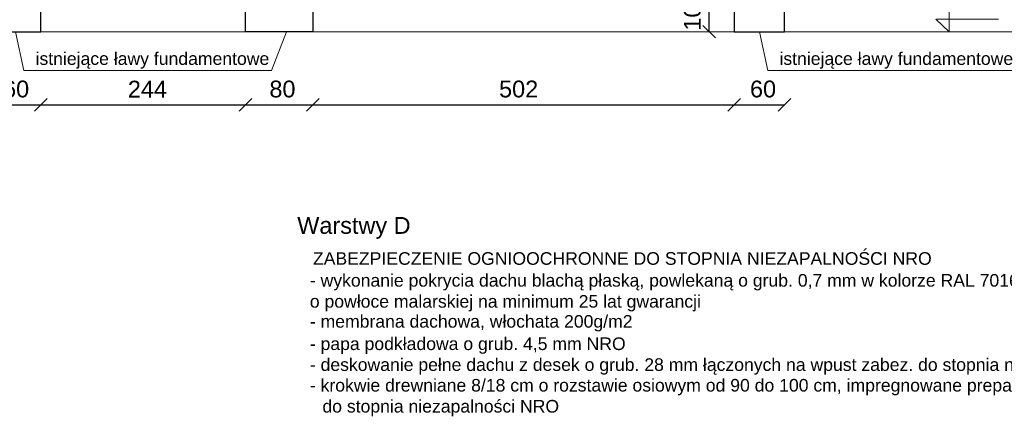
# Model space of a CAD drawing. Header units: millimetres. Extents: x 6197 to 108098, y 4257 to 29730.
# Tile 74 of 148: x 33862 to 35035, y 10516 to 10993. Entities that reach past the tile are written whole.
import ezdxf

# ---------------------------------------------------------------- set-up
doc = ezdxf.new("R2010")
doc.units = ezdxf.units.MM
doc.layers.add('&_opisy_100', color=51, linetype='Continuous', lineweight=20)
doc.styles.get("Standard").update_dxf_attribs({"font": 'arial.ttf'})
doc.dimstyles.new('ISO-25', dxfattribs={"dimtxt": 2.5, "dimasz": 2.5, "dimexe": 1.25, "dimexo": 0.625, "dimtad": 1, "dimtxsty": 'Standard', "dimcen": 2.5, "dimadec": 0, "dimazin": 0, "dimtfac": 1, "dimtmove": 0, "dimatfit": 3, "dimfxl": 1, "dimarcsym": 0})

# ---------------------------------------------------------------- blocks, each defined once
blk = doc.blocks.new('_Oblique')
at = {"color": 0, "linetype": 'ByBlock', "lineweight": -2}
blk.add_line((-0.5, -0.5), (0.5, 0.5), dxfattribs=at)
blk = doc.blocks.new('*D1156')
at = {"color": 0, "lineweight": -2, "transparency": 16777216}
blk.add_line((35320.8, 10978.3), (35320.8, 11018.3), dxfattribs=at)
at = {"layer": 'Defpoints', "color": 0, "transparency": 16777216}
for p in [(34713.4, 11018.3), (35320.8, 11018.3), (34763.4, 10978.3)]:
    blk.add_point(p, dxfattribs=at)
at = {"color": 0, "lineweight": -2, "transparency": 16777216, "xscale": 15, "yscale": 15, "zscale": 15}
for p, rotation in [((35320.8, 11018.3), 90), ((35320.8, 10978.3), 270)]:
    blk.add_blockref('_Oblique', p, dxfattribs=dict(at, rotation=rotation))
at = {"color": 0, "lineweight": 20, "transparency": 16777216, "insert": (35300.8, 11005.3), "char_height": 20, "attachment_point": 5, "rotation": 90}
blk.add_mtext('40', dxfattribs=at)
blk = doc.blocks.new('*D1177')
at = {"color": 0, "lineweight": -2, "transparency": 16777216}
blk.add_line((34683.6, 10978.3), (34683.6, 11078.3), dxfattribs=at)
at = {"layer": 'Defpoints', "color": 0, "transparency": 16777216}
for p in [(34683.6, 11078.3), (34723.4, 11078.3), (34610.3, 10978.3)]:
    blk.add_point(p, dxfattribs=at)
at = {"color": 0, "lineweight": -2, "transparency": 16777216, "xscale": 15, "yscale": 15, "zscale": 15}
for p, rotation in [((34683.6, 11078.3), 90), ((34683.6, 10978.3), 270)]:
    blk.add_blockref('_Oblique', p, dxfattribs=dict(at, rotation=rotation))
at = {"color": 0, "lineweight": 20, "transparency": 16777216, "insert": (34663.6, 11002.8), "char_height": 20, "attachment_point": 5, "rotation": 90}
blk.add_mtext('100', dxfattribs=at)
blk = doc.blocks.new('*D1184')
at = {"color": 0, "lineweight": -2, "transparency": 16777216}
blk.add_line((33827.4, 10891.2), (33887.4, 10891.2), dxfattribs=at)
at = {"layer": 'Defpoints', "color": 0, "transparency": 16777216}
for p in [(33827.4, 10978.3), (33887.4, 10978.3), (33887.4, 10891.2)]:
    blk.add_point(p, dxfattribs=at)
at = {"color": 0, "lineweight": -2, "transparency": 16777216, "xscale": 15, "yscale": 15, "zscale": 15, "rotation": 180}
blk.add_blockref('_Oblique', (33827.4, 10891.2), dxfattribs=at)
at = {"color": 0, "lineweight": -2, "transparency": 16777216, "xscale": 15, "yscale": 15, "zscale": 15}
blk.add_blockref('_Oblique', (33887.4, 10891.2), dxfattribs=at)
at = {"color": 0, "lineweight": 20, "transparency": 16777216, "insert": (33858.1, 10909.9), "char_height": 20, "attachment_point": 5}
blk.add_mtext('60', dxfattribs=at)
blk = doc.blocks.new('*D1185')
at = {"color": 0, "lineweight": -2, "transparency": 16777216}
blk.add_line((33887.4, 10891.2), (34131.4, 10891.2), dxfattribs=at)
at = {"layer": 'Defpoints', "color": 0, "transparency": 16777216}
for p in [(33887.4, 10978.3), (34131.4, 10978.3), (34131.4, 10891.2)]:
    blk.add_point(p, dxfattribs=at)
at = {"color": 0, "lineweight": -2, "transparency": 16777216, "xscale": 15, "yscale": 15, "zscale": 15, "rotation": 180}
blk.add_blockref('_Oblique', (33887.4, 10891.2), dxfattribs=at)
at = {"color": 0, "lineweight": -2, "transparency": 16777216, "xscale": 15, "yscale": 15, "zscale": 15}
blk.add_blockref('_Oblique', (34131.4, 10891.2), dxfattribs=at)
at = {"color": 0, "lineweight": 20, "transparency": 16777216, "insert": (34014.5, 10909.9), "char_height": 20, "attachment_point": 5}
blk.add_mtext('244', dxfattribs=at)
blk = doc.blocks.new('*D1186')
at = {"color": 0, "lineweight": -2, "transparency": 16777216}
blk.add_line((34131.4, 10891.2), (34211.4, 10891.2), dxfattribs=at)
at = {"layer": 'Defpoints', "color": 0, "transparency": 16777216}
for p in [(34131.4, 10978.3), (34211.4, 10978.3), (34211.4, 10891.2)]:
    blk.add_point(p, dxfattribs=at)
at = {"color": 0, "lineweight": -2, "transparency": 16777216, "xscale": 15, "yscale": 15, "zscale": 15, "rotation": 180}
blk.add_blockref('_Oblique', (34131.4, 10891.2), dxfattribs=at)
at = {"color": 0, "lineweight": -2, "transparency": 16777216, "xscale": 15, "yscale": 15, "zscale": 15}
blk.add_blockref('_Oblique', (34211.4, 10891.2), dxfattribs=at)
at = {"color": 0, "lineweight": 20, "transparency": 16777216, "insert": (34175.3, 10909.9), "char_height": 20, "attachment_point": 5}
blk.add_mtext('80', dxfattribs=at)
blk = doc.blocks.new('*D1187')
at = {"color": 0, "lineweight": -2, "transparency": 16777216}
blk.add_line((34211.4, 10891.2), (34713.4, 10891.2), dxfattribs=at)
at = {"layer": 'Defpoints', "color": 0, "transparency": 16777216}
for p in [(34211.4, 10978.3), (34713.4, 10978.3), (34713.4, 10891.2)]:
    blk.add_point(p, dxfattribs=at)
at = {"color": 0, "lineweight": -2, "transparency": 16777216, "xscale": 15, "yscale": 15, "zscale": 15, "rotation": 180}
blk.add_blockref('_Oblique', (34211.4, 10891.2), dxfattribs=at)
at = {"color": 0, "lineweight": -2, "transparency": 16777216, "xscale": 15, "yscale": 15, "zscale": 15}
blk.add_blockref('_Oblique', (34713.4, 10891.2), dxfattribs=at)
at = {"color": 0, "lineweight": 20, "transparency": 16777216, "insert": (34456.6, 10909.9), "char_height": 20, "attachment_point": 5}
blk.add_mtext('502', dxfattribs=at)
blk = doc.blocks.new('*D1188')
at = {"color": 0, "lineweight": -2, "transparency": 16777216}
blk.add_line((34713.4, 10891.2), (34773.4, 10891.2), dxfattribs=at)
at = {"layer": 'Defpoints', "color": 0, "transparency": 16777216}
for p in [(34713.4, 10978.3), (34773.4, 10978.3), (34773.4, 10891.2)]:
    blk.add_point(p, dxfattribs=at)
at = {"color": 0, "lineweight": -2, "transparency": 16777216, "xscale": 15, "yscale": 15, "zscale": 15, "rotation": 180}
blk.add_blockref('_Oblique', (34713.4, 10891.2), dxfattribs=at)
at = {"color": 0, "lineweight": -2, "transparency": 16777216, "xscale": 15, "yscale": 15, "zscale": 15}
blk.add_blockref('_Oblique', (34773.4, 10891.2), dxfattribs=at)
at = {"color": 0, "lineweight": 20, "transparency": 16777216, "insert": (34747.7, 10909.9), "char_height": 20, "attachment_point": 5}
blk.add_mtext('60', dxfattribs=at)
blk = doc.blocks.new('*D1189')
at = {"color": 0, "lineweight": -2, "transparency": 16777216}
blk.add_line((35370.8, 10978.3), (35370.8, 11068.3), dxfattribs=at)
at = {"layer": 'Defpoints', "color": 0, "transparency": 16777216}
for p in [(35143.9, 11068.3), (35370.8, 11068.3), (34813.4, 10978.3)]:
    blk.add_point(p, dxfattribs=at)
at = {"color": 0, "lineweight": -2, "transparency": 16777216, "xscale": 15, "yscale": 15, "zscale": 15}
for p, rotation in [((35370.8, 11068.3), 90), ((35370.8, 10978.3), 270)]:
    blk.add_blockref('_Oblique', p, dxfattribs=dict(at, rotation=rotation))
at = {"color": 0, "lineweight": 20, "transparency": 16777216, "insert": (35350.8, 11030.2), "char_height": 20, "attachment_point": 5, "rotation": 90}
blk.add_mtext('90', dxfattribs=at)

msp = doc.modelspace()

# ---------------------------------------------------------------- linework, layer by layer
at = {"layer": '&_opisy_100', "color": 0}
msp.add_lwpolyline([(34969.405, 11027.279), (34969.405, 10978.282), (34953.341, 10993.316), (35028.212, 10993.316)], dxfattribs=at)
at = {"lineweight": 30}
for p, q in [((33887.404, 10978.282), (33887.404, 11018.282)), ((34131.404, 10978.282), (34131.404, 11018.282)), ((34211.404, 11018.282), (34211.404, 10978.282)), ((34713.404, 11018.282), (34713.404, 10978.282)), ((34773.404, 10978.282), (34773.404, 11018.282)), ((33827.404, 10978.282), (33887.404, 10978.282)), ((34211.404, 10978.282), (34131.404, 10978.282)), ((34713.404, 10978.282), (34773.404, 10978.282))]:
    msp.add_line(p, q, dxfattribs=at)
at = {"lineweight": 0}
for p, q in [((33293.404, 10978.282), (35066.579, 10978.282)), ((33837.404, 10978.282), (33877.404, 10978.282)), ((33867.271, 10931.995), (33857.404, 10978.282)), ((34137.404, 10978.282), (34205.404, 10978.282)), ((34162.412, 10931.995), (34179.991, 10978.282)), ((34723.404, 10978.282), (34763.404, 10978.282)), ((34753.271, 10931.995), (34743.404, 10978.282)), ((33867.271, 10931.995), (34162.412, 10931.995)), ((34753.271, 10931.995), (35048.412, 10931.995))]:
    msp.add_line(p, q, dxfattribs=at)

# ---------------------------------------------------------------- texts
for s, width, insert, char_height, attachment_point in [('\\A1;istniejące ławy fundamentowe', 305.42201, (33881.256, 10953.728), 15, 1), ('\\A1;istniejące ławy fundamentowe', 305.42201, (34767.256, 10953.728), 15, 1), ('Warstwy D', 260.40913, (34192.922, 10731.61), 20, 7), ('\\A1;\\pi-45,l60,t60;ZABEZPIECZENIE OGNIOOCHRONNE DO STOPNIA NIEZAPALNOŚCI NRO', 1651.13208, (34196.667, 10700.583), 15, 7), ('\\A1;\\pi-45,l60,t60;- płytki ceramiczne o stopniu antypoślizgowości R10 imitujące drewno o klasie ścieralności 5 na klej żelowy', 1651.13208, (32593.099, 10699.35), 15, 7), ('\\A1;\\pi-15,l30,t60;- wykonanie pokrycia dachu blachą płaską, powlekaną o grub. 0,7 mm w kolorze RAL 7016 łączona na rąbek wzdłużny ^Jo powłoce malarskiej na minimum 25 lat gwarancji', 1651.13208, (34192.922, 10645.252), 15, 7), ('\\A1;\\pi-45,l60,t60;- membrana dachowa, włochata 200g/m2', 1651.13208, (34192.922, 10621.438), 15, 7), ('\\A1;\\pi-45,l60,t60,270;- papa podkładowa o grub. 4,5 mm NRO', 1651.13208, (34192.922, 10594.793), 15, 7), ('\\A1;\\pi-45,l60,t60;- deskowanie pełne dachu z desek o grub. 28 mm łączonych na wpust zabez. do stopnia niezapalności NRO', 1651.13208, (34192.922, 10569.926), 15, 7), ('\\A1;\\pi-15,l30,t60;- krokwie drewniane 8/18 cm o rozstawie osiowym od 90 do 100 cm, impregnowane preparatem solnym, do stopnia niezapalności NRO', 1002.34284, (34192.922, 10520.381), 15, 7)]:
    msp.add_mtext_dynamic_manual_height_columns(s, width=width, gutter_width=12.5, heights=[0], dxfattribs=dict(insert=insert, char_height=char_height, attachment_point=attachment_point))

# ---------------------------------------------------------------- dimensions: what is measured, and where the dimension line sits
at = {"lineweight": 20}
dim = msp.add_linear_dim(base=(34683.62, 11078.282), p1=(34610.279, 10978.282), p2=(34723.404, 11078.282), angle=90, text='100', dimstyle='ISO-25', override={"dimtxt": 20, "dimasz": 15, "dimdec": 0, "dimblk1": 'Oblique', "dimblk2": 'Oblique', "dimsah": 1, "dimse1": 1, "dimse2": 1, "dimtmove": 2}, dxfattribs=at)
dim.commit()
dim.dimension.update_dxf_attribs({"geometry": '*D1177', "text_midpoint": (34663.63, 11002.799), "dimtype": 160})
for base, p1, p2, picture, middle in [((35370.822, 11068.282), (34813.404, 10978.282), (35143.941, 11068.282), '*D1189', (35350.832, 11030.199)), ((35320.822, 11018.282), (34763.404, 10978.282), (34713.404, 11018.282), '*D1156', (35300.832, 11005.339))]:
    dim = msp.add_linear_dim(base=base, p1=p1, p2=p2, angle=90, dimstyle='ISO-25', override={"dimtxt": 20, "dimasz": 15, "dimdec": 0, "dimblk1": 'Oblique', "dimblk2": 'Oblique', "dimsah": 1, "dimse1": 1, "dimse2": 1, "dimtmove": 2}, dxfattribs=at)
    dim.commit()
    dim.dimension.update_dxf_attribs({"geometry": picture, "text_midpoint": middle, "dimtype": 160})
for base, p1, p2, picture, middle in [((33887.404, 10891.205), (33827.404, 10978.282), (33887.404, 10978.282), '*D1184', (33858.056, 10909.879)), ((34131.404, 10891.205), (33887.404, 10978.282), (34131.404, 10978.282), '*D1185', (34014.541, 10909.879)), ((34211.404, 10891.205), (34131.404, 10978.282), (34211.404, 10978.282), '*D1186', (34175.341, 10909.879)), ((34713.404, 10891.205), (34211.404, 10978.282), (34713.404, 10978.282), '*D1187', (34456.641, 10909.879)), ((34773.404, 10891.205), (34713.404, 10978.282), (34773.404, 10978.282), '*D1188', (34747.712, 10909.879))]:
    dim = msp.add_linear_dim(base=base, p1=p1, p2=p2, dimstyle='ISO-25', override={"dimtxt": 20, "dimasz": 15, "dimblk1": 'Oblique', "dimblk2": 'Oblique', "dimsah": 1, "dimse1": 1, "dimse2": 1, "dimtmove": 2}, dxfattribs=at)
    dim.commit()
    dim.dimension.update_dxf_attribs({"geometry": picture, "text_midpoint": middle, "dimtype": 160})

doc.saveas('drawing.dxf')
